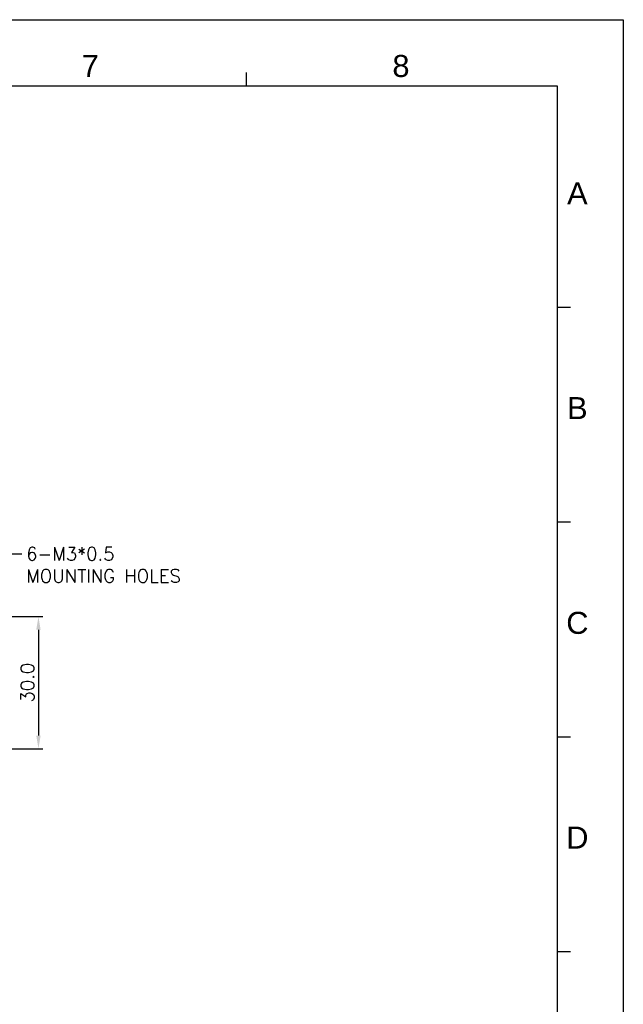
# Model space of a CAD drawing. Extents: x 210 to 804, y -840 to 420.
# Tile 20 of 50: x 667 to 804, y -644 to -420. Entities that reach past the tile are written whole.
import ezdxf
from ezdxf.enums import TextEntityAlignment as Align

# ---------------------------------------------------------------- set-up
doc = ezdxf.new("R2010")
doc.units = 0
doc.header["$LTSCALE"] = 0.5
doc.layers.get('0').update_dxf_attribs({"linetype": 'CONTINUOUS'})
doc.layers.get('Defpoints').update_dxf_attribs({"linetype": 'CONTINUOUS'})
doc.layers.add('DIM', color=7, linetype='CONTINUOUS')
doc.layers.add('PAPER', color=7, linetype='CONTINUOUS')
doc.styles.add('ARIAL', font='ARIAL.TTF')
doc.styles.add('SIMPLEX', font='SIMPLEX.shx')
doc.dimstyles.get("Standard").update_dxf_attribs({"dimtxt": 3, "dimasz": 3, "dimexe": 1.25, "dimexo": 1, "dimgap": 1, "dimtad": 1, "dimdec": 1, "dimzin": 0, "dimdsep": 46, "dimtxsty": 'STANDARD', "dimcen": 0.5, "dimclrd": 2, "dimclre": 2, "dimclrt": 2, "dimadec": 0, "dimazin": 0, "dimtfac": 1, "dimtdec": 1, "dimtmove": 0, "dimatfit": 3, "dimfxl": 1, "dimtolj": 1, "dimtzin": 0, "dimarcsym": 0})
doc.dimstyles.new('STANDARD$0', dxfattribs={"dimtxt": 3, "dimasz": 3, "dimexe": 1, "dimexo": 1, "dimgap": 1, "dimtad": 1, "dimdec": 1, "dimzin": 0, "dimdsep": 46, "dimtxsty": 'STANDARD', "dimcen": -0.5, "dimclrd": 2, "dimclre": 2, "dimclrt": 2, "dimadec": 1, "dimazin": 0, "dimtfac": 1, "dimtdec": 1, "dimtmove": 0, "dimatfit": 3, "dimfxl": 1, "dimtolj": 1, "dimtzin": 0, "dimarcsym": 0})

# ---------------------------------------------------------------- blocks, each defined once
blk = doc.blocks.new('A2')
at = {"layer": 'PAPER', "color": 4}
for p, q in [((210, 420), (804, 420)), ((804, 420), (804, 0))]:
    blk.add_line(p, q, dxfattribs=at)
at = {"layer": 'PAPER', "color": 2}
for p, q in [((718.5, 405), (718.5, 408)), ((789, 354.75), (792, 354.75)), ((789, 306), (792, 306)), ((789, 257.25), (792, 257.25)), ((789, 208.5), (792, 208.5))]:
    blk.add_line(p, q, dxfattribs=at)
at = {"layer": 'PAPER', "color": 3}
for p, q in [((225, 405), (789, 405)), ((789, 405), (789, 15))]:
    blk.add_line(p, q, dxfattribs=at)
at = {"style": 'ARIAL'}
for tag, height, p in [('TITLE', 4.5, (749.84, 40.88)), ('XXXXXXXXXX', 4, (749.84, 24.46))]:
    blk.add_attdef(tag, text='', height=height, dxfattribs=at).set_placement(p, align=Align.CENTER)
for tag, p, height in [('V', (625.66, 30.86), 2), ('00', (779.83, 20.28), 4), ('mm', (631.88, 16.46), 2.5), ('ADP-XX', (656.66, 16.15), 2.5), ('2_____2', (724.26, 16.66), 2.5), ("XX/XX'XX", (760.13, 16.14), 2.5), ('--', (612.88, 16.26), 2.5)]:
    blk.add_attdef(tag, p, '', height=height, dxfattribs=at)
at = {"layer": 'PAPER', "color": 1, "style": 'ARIAL'}
for s, p in [('7', (683.06, 409.5)), ('8', (753.56, 409.5)), ('A', (793.58, 380.59)), ('B', (793.58, 331.84)), ('C', (793.58, 283.09)), ('D', (793.58, 234.34))]:
    blk.add_text(s, height=5, dxfattribs=at).set_placement(p, align=Align.MIDDLE)
blk = doc.blocks.new('*D127')
at = {"layer": 'Defpoints', "color": 0}
for p in [(656.3, -555.49), (658.81, -585.49), (671.31, -585.49)]:
    blk.add_point(p, dxfattribs=at)
at = {"layer": 'DIM', "lineweight": -2}
for p, q in [((657.3, -555.49), (672.31, -555.49)), ((671.31, -558.49), (671.31, -582.49)), ((659.81, -585.49), (672.31, -585.49))]:
    blk.add_line(p, q, dxfattribs=at)
at = {"layer": 'DIM'}
for points in [[(670.81, -558.49), (671.81, -558.49), (671.31, -555.49)], [(670.81, -582.49), (671.81, -582.49), (671.31, -585.49)]]:
    blk.add_solid(points, dxfattribs=at)
at = {"layer": 'DIM', "insert": (668.81, -570.49), "char_height": 3, "attachment_point": 5, "rotation": 90, "style": 'SIMPLEX'}
blk.add_mtext('\\A1;30.0', dxfattribs=at)

msp = doc.modelspace()

# ---------------------------------------------------------------- block references
at = {"layer": 'DIM', "color": 7}
msp.add_blockref('A2', (0, -840), dxfattribs=at)

# ---------------------------------------------------------------- texts
at = {"layer": 'DIM', "color": 7, "insert": (668.53, -539.77), "char_height": 3, "attachment_point": 1, "style": 'SIMPLEX'}
msp.add_mtext('\\A1;6-M3*0.5 \\PMOUNTING HOLES', dxfattribs=at)

# ---------------------------------------------------------------- dimensions: what is measured, and where the dimension line sits
at = {"layer": 'DIM', "color": 7}
dim = msp.add_linear_dim(base=(671.31, -585.49), p1=(656.3, -555.49), p2=(658.81, -585.49), angle=90, dimstyle='STANDARD$0', override={"dimtxsty": 'SIMPLEX', "dimcen": -2, "dimclrd": 256, "dimclre": 256, "dimclrt": 256}, dxfattribs=at)
dim.commit()
dim.dimension.update_dxf_attribs({"geometry": '*D127', "text_midpoint": (671.31, -570.49), "dimtype": 160})

# ---------------------------------------------------------------- leaders
at = {"layer": 'DIM', "color": 7, "annotation_type": 0, "has_hookline": 1, "hookline_direction": 0, "text_width": 38.86}
msp.add_leader([(652.5, -563.58), (664.53, -541.27), (667.53, -541.27)], dimstyle='STANDARD', override={"dimgap": 1, "dimtad": 0, "dimtxsty": 'SIMPLEX', "dimcen": -2, "dimclrd": 256, "dimclre": 256, "dimclrt": 256}, dxfattribs=at)

doc.saveas('drawing.dxf')
